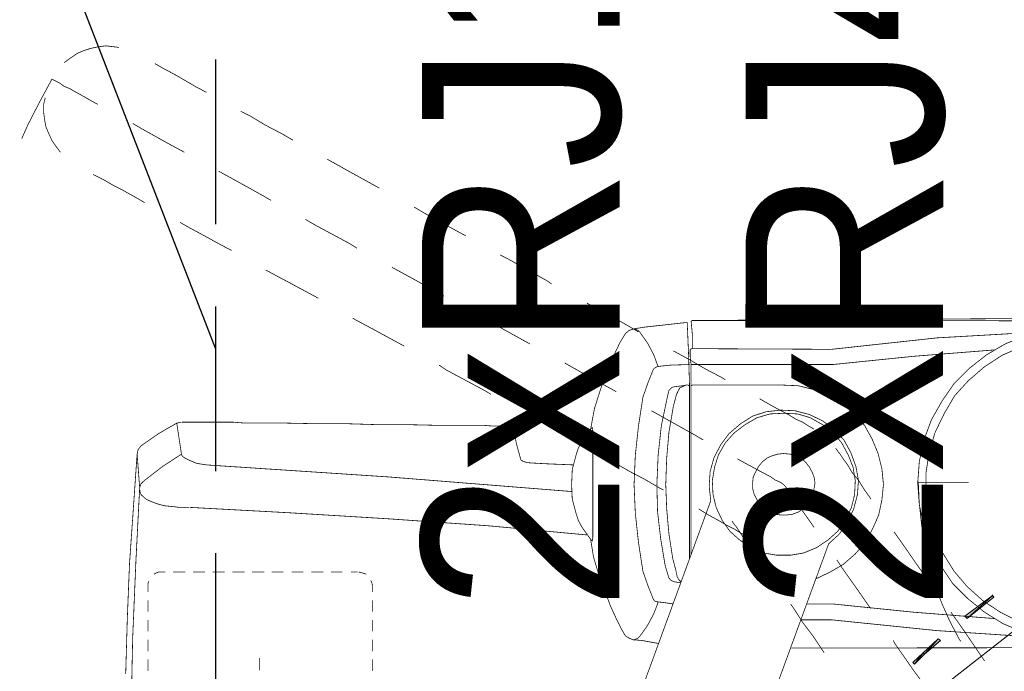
# Model space of a CAD drawing. Header units: centimetres. Extents: x 690840 to 714026, y 27673 to 40762.
# Tile 35 of 162: x 694148 to 694223, y 40149 to 40199. Entities that reach past the tile are written whole.
import ezdxf

# ---------------------------------------------------------------- set-up
doc = ezdxf.new("R2010")
doc.units = ezdxf.units.CM
doc.linetypes.add('DASHED2', pattern=[0.375, 0.25, -0.125])
doc.layers.add('H', color=7, linetype='Continuous')
doc.layers.add('Przekrojowa', color=253, linetype='Continuous', lineweight=25)
doc.layers.add('S3_rozdzielnice', color=1, linetype='Continuous', lineweight=5)
doc.styles.add('ARIELCE', font='arial.ttf', dxfattribs={"width": 0.9})

# ---------------------------------------------------------------- blocks, each defined once
blk = doc.blocks.new('zw$EDF5')
at = {"layer": 'H', "linetype": 'Continuous', "lineweight": 0}
for points in [[(50.008, 129.817), (51.619, 131.861), (51.74, 131.741), (50.176, 129.649)], [(47.289, 126.593), (48.324, 127.796), (48.444, 127.628), (47.411, 126.473), (46.665, 125.727), (46.545, 125.849)]]:
    blk.add_hatch(color=8, dxfattribs=at).paths.add_polyline_path(points)
at = {"layer": 'H', "color": 8, "lineweight": 0}
blk.add_line((58.595, 145.596), (37.404, 118.464), dxfattribs=at)
at = {"layer": 'H', "color": 8, "lineweight": 0, "const_width": 0.0573}
for points in [[(47.746, 116.491), (47.795, 155.362)], [(72.57, 155.362), (72.618, 108.987)], [(72.738, 150.839), (72.858, 150.791), (72.618, 108.987)], [(69.972, 132.487), (70.597, 133.93), (71.055, 135.446), (71.295, 136.984), (71.295, 138.621), (71.055, 140.16)], [(48.541, 135.662), (48.949, 134.099), (49.599, 132.559)], [(48.541, 135.494), (49.07, 127.531)], [(71.752, 135.494), (71.295, 127.531)], [(49.767, 133.762), (50.465, 132.367), (51.331, 131.044)], [(70.02, 131.332), (70.838, 132.727), (71.463, 134.219)], [(49.599, 132.559), (50.465, 131.164)], [(69.107, 131.164), (69.972, 132.487)], [(49.984, 131.91), (50.465, 125.8), (51.09, 119.666)], [(70.382, 131.91), (69.9, 125.8), (69.274, 119.666)], [(50.465, 128.614), (49.31, 129.432), (46.76, 131.164)], [(50.465, 131.164), (51.499, 129.889), (52.654, 128.734), (54.024, 127.821), (55.468, 127.075), (57.031, 126.545), (58.643, 126.209)], [(51.331, 131.044), (52.413, 129.841)], [(68.071, 129.961), (69.107, 131.164)], [(68.986, 130.009), (70.02, 131.332)], [(61.89, 126.209), (63.502, 126.545), (65.065, 127.124), (66.509, 127.941), (67.831, 128.856), (68.986, 130.009)], [(48.252, 129.385), (48.372, 129.263), (49.695, 128.566), (51.09, 127.941)], [(52.413, 129.841), (53.568, 128.856), (54.963, 127.99)], [(60.327, 127.821), (60.327, 128.519), (60.327, 129.263), (60.327, 129.961)], [(65.571, 128.11), (66.918, 128.903), (68.071, 129.961)], [(51.09, 127.941), (52.293, 127.459)], [(54.963, 127.99), (56.405, 127.364)], [(60.327, 127.244), (60.327, 127.821)], [(64.128, 127.411), (65.571, 128.11)], [(49.07, 127.531), (49.887, 119.57)], [(56.405, 127.364), (57.897, 126.955)], [(60.327, 126.136), (60.327, 126.425), (60.327, 126.787), (60.327, 127.244)], [(62.588, 126.955), (64.128, 127.411)], [(71.295, 127.531), (70.429, 119.57)], [(48.083, 124.357), (45.943, 125.849), (44.619, 126.835)], [(55.179, 125.27), (54.097, 126.016), (52.871, 126.882)], [(55.179, 126.665), (55.539, 126.593), (57.151, 126.378), (58.715, 126.209), (60.327, 126.136)], [(57.897, 126.955), (59.461, 126.715), (61.024, 126.715), (62.588, 126.955)], [(58.643, 126.209), (60.278, 126.089), (61.89, 126.209)], [(56.238, 124.526), (55.179, 125.27)], [(48.324, 124.237), (48.083, 124.357)], [(56.574, 124.285), (56.238, 124.526)], [(60.158, 123.491), (59.003, 123.371), (57.849, 123.129), (56.814, 122.673), (55.756, 122.096)], [(61.361, 123.371), (60.158, 123.491)], [(62.516, 123.082), (61.361, 123.371)], [(60.495, 121.591), (59.749, 122.048), (59.052, 122.553)], [(63.622, 122.625), (62.516, 123.082)], [(64.657, 122.048), (63.622, 122.625)], [(52.076, 121.591), (50.753, 122.505)], [(55.756, 122.096), (54.89, 121.35), (54.097, 120.436), (53.52, 119.45), (52.991, 118.343)], [(66.918, 119.33), (66.34, 120.316), (65.523, 121.23), (64.657, 122.048)], [(54.433, 119.955), (53.808, 120.364), (52.076, 121.591)], [(59.412, 121.519), (58.306, 121.23), (57.32, 120.773)], [(58.426, 121.062), (57.44, 120.604)], [(63.333, 120.316), (62.396, 120.821), (61.481, 121.182), (60.447, 121.35), (59.412, 121.302), (58.426, 121.062)], [(62.588, 121.013), (61.53, 121.398), (60.495, 121.591), (59.412, 121.519)], [(61.65, 120.773), (61.072, 121.11), (60.495, 121.591)], [(57.32, 120.773), (56.405, 120.147), (55.661, 119.33)], [(57.44, 120.604), (56.622, 120.027), (55.948, 119.281)], [(62.107, 120.436), (61.65, 120.773)], [(62.467, 120.196), (62.107, 120.436)], [(63.55, 120.484), (62.588, 121.013)], [(64.079, 119.666), (63.333, 120.316)], [(64.368, 119.738), (63.55, 120.484)], [(49.887, 117.262), (49.887, 119.57)], [(51.09, 117.646), (51.09, 119.666)], [(62.925, 119.859), (62.684, 120.027), (62.467, 120.196)], [(65.234, 117.934), (64.705, 118.872), (64.079, 119.666)], [(65.763, 116.78), (65.474, 117.886), (64.994, 118.872), (64.368, 119.738)], [(69.274, 108.89), (69.274, 119.666)], [(70.477, 108.939), (70.429, 119.57)], [(55.661, 119.33), (7.169, 101.603)], [(47.386, 118.993), (48.612, 118.175)], [(55.948, 119.281), (55.372, 118.415), (54.963, 117.429)], [(67.711, 115.867), (67.662, 117.02), (67.375, 118.175), (66.918, 119.33)], [(48.612, 118.175), (49.695, 117.357)], [(57.393, 117.886), (56.911, 118.223)], [(59.412, 118.128), (59.003, 117.934), (58.643, 117.718), (58.306, 117.357), (58.066, 117.02), (57.897, 116.563)], [(60.278, 118.295), (59.869, 118.223), (59.412, 118.128)], [(62.516, 115.914), (62.467, 116.396), (62.347, 116.78), (62.179, 117.189), (61.89, 117.549), (61.53, 117.838), (61.144, 118.055), (60.735, 118.223), (60.278, 118.295)], [(64.368, 118.223), (64.488, 118.006)], [(49.695, 117.357), (50.753, 116.683)], [(54.963, 117.429), (54.795, 116.443), (54.795, 115.408), (54.963, 114.375), (55.372, 113.437)], [(57.969, 117.477), (57.393, 117.886)], [(58.883, 116.78), (58.426, 117.14), (57.969, 117.477)], [(64.488, 118.006), (64.657, 117.718), (64.897, 117.357), (65.114, 116.853), (65.474, 116.274), (65.811, 115.625), (66.22, 114.879), (66.676, 114.086)], [(65.523, 116.973), (65.234, 117.934)], [(50.753, 116.683), (51.09, 116.443)], [(57.897, 116.563), (57.849, 116.154)], [(60.038, 116.034), (59.869, 116.154), (59.581, 116.323), (59.292, 116.563), (58.883, 116.78)], [(65.571, 115.914), (65.523, 116.973)], [(65.811, 115.698), (65.763, 116.78)], [(57.849, 116.154), (57.849, 115.698), (57.897, 115.241), (58.066, 114.832), (58.306, 114.47), (58.643, 114.135), (59.003, 113.893), (59.412, 113.677)], [(59.869, 113.557), (60.278, 113.557), (60.735, 113.604), (61.144, 113.798), (61.53, 114.013), (61.89, 114.302), (62.179, 114.664), (62.347, 115.048), (62.467, 115.458), (62.516, 115.914)], [(60.158, 115.914), (60.038, 116.034)], [(60.158, 115.914), (60.278, 115.745), (60.375, 115.578), (60.495, 115.288), (60.735, 114.952), (60.952, 114.542)], [(65.523, 114.879), (65.571, 115.914)], [(67.711, 115.914), (67.711, 108.987), (67.662, 108.89)], [(65.691, 114.592), (65.811, 115.698)], [(53.52, 114.712), (54.266, 114.182)], [(60.952, 114.542), (61.193, 114.086)], [(64.777, 112.643), (65.354, 113.557), (65.691, 114.592)], [(65.234, 113.893), (65.523, 114.879)], [(54.266, 114.182), (54.963, 113.677), (55.588, 113.269), (56.118, 112.86)], [(59.412, 113.677), (59.869, 113.557)], [(61.193, 114.086), (61.481, 113.557), (61.818, 112.932), (62.107, 112.403)], [(62.396, 110.959), (63.333, 111.488), (64.079, 112.162), (64.705, 112.98), (65.234, 113.893)], [(55.372, 113.437), (55.948, 112.571)], [(57.849, 110.213), (57.44, 110.959), (57.031, 111.657), (56.742, 112.234), (56.454, 112.691), (56.285, 113.1), (56.118, 113.389), (55.998, 113.557)], [(56.118, 112.86), (56.574, 112.571), (56.911, 112.354), (57.2, 112.114), (57.393, 111.994)], [(55.948, 112.571), (56.622, 111.825), (57.44, 111.248)], [(62.179, 110.622), (63.165, 111.128), (64.031, 111.777), (64.777, 112.643)], [(68.121, 111.488), (68.361, 111.079), (68.937, 109.973), (69.611, 108.818), (70.309, 107.543)], [(57.44, 111.248), (58.426, 110.791)], [(58.426, 110.791), (59.412, 110.55), (60.447, 110.502), (61.481, 110.671)], [(60.038, 110.262), (61.144, 110.334), (62.179, 110.622)], [(61.481, 110.671), (62.396, 110.959)], [(8.828, 92.077), (58.932, 110.382), (60.038, 110.262)], [(58.306, 109.468), (57.849, 110.213)], [(63.55, 109.805), (63.959, 109.107), (64.994, 107.255)], [(60.158, 108.77), (54.506, 108.77)], [(54.843, 108.89), (60.158, 108.89)], [(70.429, 108.818), (70.189, 108.818), (69.9, 108.818), (69.227, 108.89), (67.951, 108.89), (65.354, 108.89), (60.158, 108.89)], [(60.158, 108.77), (67.711, 108.77), (70.02, 108.698), (72.329, 108.602), (72.45, 108.602), (72.45, 108.409)], [(67.711, 108.481), (67.591, 108.241), (67.495, 108.024), (67.255, 107.904), (67.013, 107.784), (66.1, 107.543)], [(67.711, 108.65), (67.711, 108.53), (67.662, 108.241), (67.591, 107.664)], [(67.662, 108.77), (67.711, 108.65)], [(69.154, 106.629), (69.227, 107.327), (69.274, 108.77)], [(70.477, 108.939), (70.429, 108.818)], [(70.477, 108.987), (71.535, 108.987), (72.57, 108.89)], [(71.992, 104.61), (72.113, 105.354), (72.45, 108.409)], [(72.57, 108.89), (72.618, 108.987)], [(52.702, 108.121), (52.774, 107.615)], [(52.774, 108.121), (52.942, 107.952)], [(52.774, 107.615), (52.871, 107.375)], [(52.942, 107.952), (53.158, 107.832), (53.64, 107.736), (54.553, 107.495)], [(67.591, 107.664), (67.542, 107.447), (67.302, 107.207), (66.796, 107.086)], [(51.21, 106.749), (51.09, 107.543)], [(52.871, 107.375), (53.063, 107.207)], [(53.063, 107.207), (54.024, 106.918)], [(54.024, 106.918), (56.045, 106.581), (58.137, 106.341), (60.158, 106.292)], [(54.553, 107.495), (56.405, 107.207)], [(56.405, 107.207), (58.306, 107.038)], [(58.306, 107.038), (60.158, 106.966)], [(66.1, 107.543), (64.128, 107.207), (62.179, 107.038), (60.158, 106.966)], [(66.796, 107.086), (64.608, 106.629)], [(64.994, 107.255), (65.763, 105.883)], [(48.372, 104.488), (48.324, 105.139), (48.083, 106.461)], [(51.21, 106.389), (50.344, 106.052), (49.478, 105.595)], [(53.568, 105.234), (52.534, 105.595), (51.499, 106.005), (51.331, 106.1), (51.259, 106.292), (51.21, 106.749)], [(61.193, 104.151), (60.567, 105.354), (59.918, 106.461), (59.749, 106.798)], [(62.396, 106.389), (60.158, 106.292)], [(64.608, 106.629), (62.396, 106.389)], [(68.865, 106.005), (68.986, 106.1)], [(68.986, 106.1), (69.107, 106.292)], [(69.107, 106.292), (69.154, 106.629)], [(70.02, 106.052), (69.107, 106.389)], [(49.478, 105.595), (48.661, 105.017), (48.492, 104.85), (48.372, 104.56)], [(66.796, 105.234), (67.831, 105.595), (68.865, 106.005)], [(70.886, 105.595), (70.02, 106.052)], [(71.992, 104.56), (71.872, 104.85), (71.704, 105.017), (70.886, 105.595)], [(57.969, 104.657), (55.756, 104.897), (53.568, 105.234)], [(60.206, 104.56), (57.969, 104.657)], [(60.158, 104.56), (62.396, 104.657)], [(62.396, 104.657), (64.608, 104.897), (66.796, 105.234)], [(70.958, 103.502), (71.632, 103.911), (71.872, 104.2), (71.992, 104.61)], [(71.752, 104.897), (72.45, 103.695)], [(49.815, 103.285), (49.238, 103.575), (48.661, 103.911), (48.492, 104.2), (48.372, 104.488)], [(61.938, 102.878), (61.193, 104.151)], [(55.998, 101.266), (54.673, 101.481), (53.448, 101.843), (50.97, 102.756), (49.815, 103.285)], [(64.368, 101.266), (65.931, 101.554), (67.375, 102.012), (68.865, 102.541), (70.26, 103.165), (70.958, 103.502)], [(67.206, 103.213), (67.302, 103.045)], [(72.45, 103.695), (73.941, 100.977)], [(67.302, 103.045), (68.577, 100.737)], [(56.118, 101.434), (55.876, 101.386), (55.998, 101.266)], [(57.969, 100.159), (57.44, 100.328), (56.911, 100.615), (55.998, 101.266)], [(60.158, 101.434), (56.118, 101.434)], [(58.426, 70.838), (58.017, 78.39), (57.56, 85.895), (57.031, 93.472), (56.334, 100.977)], [(60.158, 101.434), (64.248, 101.434)], [(62.396, 100.159), (62.925, 100.328), (63.454, 100.615), (64.368, 101.266)], [(64.248, 101.434), (64.488, 101.386), (64.368, 101.266)], [(59.052, 99.871), (57.969, 100.159)], [(61.313, 99.871), (62.396, 100.159)], [(64.079, 99.005), (63.382, 100.231)], [(68.577, 100.737), (69.394, 99.293)], [(60.158, 99.822), (59.052, 99.871)], [(61.65, 72.112), (60.735, 85.967), (59.629, 99.822)], [(60.158, 99.822), (61.313, 99.871)], [(61.65, 99.991), (61.722, 98.211), (61.77, 97.273), (61.818, 96.479), (61.89, 96.238), (61.938, 96.118), (62.01, 95.998), (62.107, 95.95), (63.333, 95.613)], [(65.571, 96.286), (64.079, 99.005)], [(75.385, 98.307), (75.625, 97.97)], [(75.625, 97.97), (77.309, 94.963)], [(70.838, 96.647), (71.295, 95.829), (72.69, 93.303), (73.027, 92.727)], [(63.333, 95.613), (64.488, 95.42), (64.608, 95.42)], [(64.608, 95.42), (64.608, 95.132), (64.608, 94.795)], [(77.309, 94.963), (77.597, 94.386)], [(64.608, 94.795), (64.608, 94.338)], [(64.608, 94.338), (64.608, 93.76)], [(64.608, 93.76), (64.657, 93.111)], [(68.865, 90.297), (67.255, 93.303), (67.013, 93.688)], [(64.657, 93.111), (64.657, 92.317), (64.657, 91.499)], [(64.657, 91.499), (64.657, 90.586)], [(79.041, 91.788), (80.58, 88.974), (81.229, 87.868)], [(64.657, 90.586), (64.657, 89.6), (64.705, 87.459), (64.705, 85.15), (64.777, 82.84), (64.777, 80.484), (64.825, 78.174), (64.825, 76.034), (64.825, 75.047)], [(69.227, 89.767), (68.865, 90.297)], [(74.47, 90.129), (75.577, 88.157), (76.658, 86.184)], [(72.209, 84.284), (70.669, 87.122)], [(82.672, 85.222), (83.827, 83.129), (84.861, 81.277)], [(46.88, 84.693), (46.014, 84.693)], [(48.372, 84.693), (47.506, 84.693)], [(49.887, 84.693), (49.021, 84.693)], [(51.379, 84.693), (51.042, 84.693), (50.513, 84.693)], [(52.534, 84.693), (52.365, 84.693), (52.197, 84.693), (52.005, 84.693)], [(52.871, 84.572), (52.774, 84.644), (52.534, 84.693)], [(53.52, 83.658), (53.4, 84.115), (53.351, 84.235)], [(72.787, 83.201), (72.209, 84.284)], [(53.52, 83.081), (53.52, 83.201), (53.52, 83.49), (53.52, 83.586)], [(78.103, 83.538), (78.463, 82.961), (79.834, 80.411), (80.291, 79.618)], [(53.52, 81.565), (53.52, 81.926), (53.52, 82.431)], [(53.52, 80.074), (53.52, 80.771), (53.52, 80.988)], [(76.443, 76.611), (75.456, 78.463), (74.302, 80.604)], [(53.52, 78.583), (53.52, 79.449)], [(86.305, 78.679), (86.834, 77.766)], [(53.52, 77.068), (53.52, 77.934)], [(86.834, 77.766), (87.459, 76.563)], [(81.734, 77.02), (82.552, 75.576)], [(53.52, 75.576), (53.52, 76.491)], [(87.459, 76.563), (88.157, 75.408)], [(46.64, 76.154), (46.351, 76.154), (46.063, 76.154)], [(47.001, 76.154), (46.809, 76.154), (46.64, 76.154)], [(82.552, 75.576), (83.827, 73.267), (83.947, 73.027)], [(53.52, 74.061), (53.52, 74.759), (53.52, 74.999)], [(64.825, 75.047), (64.897, 74.133)], [(88.157, 75.408), (88.494, 74.71)], [(64.897, 74.133), (64.897, 73.315), (64.897, 72.521), (64.897, 71.872), (64.897, 71.295), (64.897, 70.838), (64.897, 70.502), (64.897, 70.26)], [(78.39, 73.147), (77.934, 74.013)], [(53.52, 72.57), (53.52, 73.267), (53.52, 73.484)], [(79.089, 71.872), (78.39, 73.147)], [(53.52, 71.872), (53.52, 71.992)], [(53.52, 71.078), (53.52, 71.872)], [(61.77, 71.367), (61.65, 72.112)], [(79.714, 70.717), (79.089, 71.872)], [(89.937, 72.112), (90.393, 71.246)], [(62.227, 70.38), (62.01, 70.789), (61.77, 71.367)], [(90.393, 71.246), (90.875, 70.429), (91.332, 69.636), (91.668, 68.985), (92.03, 68.361), (92.125, 68.191)], [(53.52, 69.563), (53.52, 70.092), (53.52, 70.502)], [(58.426, 70.02), (58.426, 70.308), (58.426, 70.502), (58.426, 70.597), (58.426, 70.789)], [(62.467, 70.212), (62.347, 70.26), (62.227, 70.38)], [(80.074, 70.092), (79.714, 70.717)], [(85.39, 70.429), (86.136, 69.057)], [(58.474, 69.683), (58.426, 70.02)], [(58.595, 68.77), (58.546, 68.937), (58.474, 69.683)], [(60.447, 67.375), (61.53, 68.77), (62.467, 70.212)], [(62.467, 70.212), (64.825, 69.851)], [(62.804, 66.916), (63.093, 67.133), (64.031, 68.481), (64.825, 69.851)], [(64.825, 69.851), (64.897, 70.212)], [(53.351, 68.119), (53.448, 68.288), (53.52, 68.481), (53.52, 68.697), (53.52, 68.985)], [(58.643, 68.528), (58.595, 68.77)], [(86.136, 69.057), (87.171, 67.206), (87.579, 66.509)], [(59.124, 67.422), (59.003, 67.615), (58.835, 67.999), (58.643, 68.528)], [(46.014, 67.662), (46.88, 67.662)], [(47.506, 67.662), (47.746, 67.662), (48.372, 67.662)], [(49.021, 67.662), (49.19, 67.662)], [(49.19, 67.662), (49.887, 67.662)], [(50.513, 67.662), (50.97, 67.662), (51.379, 67.662)], [(52.005, 67.662), (52.125, 67.662), (52.365, 67.662), (52.485, 67.662), (52.582, 67.662)], [(52.582, 67.662), (52.822, 67.71)], [(59.22, 67.326), (59.124, 67.422)], [(59.412, 67.133), (59.22, 67.326)], [(60.206, 67.133), (60.447, 67.375)], [(82.023, 66.629), (81.566, 67.422)], [(42.887, 66.387), (48.541, 66.509), (54.266, 66.749)], [(54.144, 66.267), (58.306, 66.556), (62.467, 66.844)], [(54.266, 66.749), (59.918, 67.038)], [(59.509, 67.086), (59.412, 67.133)], [(59.798, 67.038), (59.509, 67.086)], [(59.918, 67.038), (59.798, 67.038)], [(59.918, 67.038), (60.206, 67.133)], [(62.467, 66.844), (59.918, 67.038)], [(62.467, 66.844), (62.804, 66.916)], [(82.505, 65.763), (82.023, 66.629)], [(45.774, 65.978), (49.984, 66.1), (54.144, 66.267)], [(83.586, 63.742), (83.298, 64.319), (82.889, 65.017), (82.505, 65.763)], [(93.4, 65.065), (93.472, 64.488), (93.4, 63.911), (93.28, 63.333), (93.111, 62.804), (92.896, 62.299)], [(93.352, 65.474), (93.4, 65.065)], [(83.707, 63.502), (83.586, 63.742)], [(89.023, 63.862), (89.311, 63.333), (89.647, 62.756), (89.937, 62.227), (90.226, 61.721), (90.393, 61.313), (90.635, 60.976)], [(92.896, 62.299), (92.534, 61.77), (92.197, 61.313)], [(85.776, 60.735), (85.39, 61.024)], [(86.256, 60.398), (85.776, 60.735)], [(90.635, 60.976), (90.755, 60.735), (90.875, 60.495), (90.922, 60.398)], [(87.339, 59.917), (86.762, 60.158), (86.256, 60.398)], [(87.868, 59.821), (87.339, 59.917)], [(89.023, 59.749), (88.445, 59.749), (87.868, 59.821)], [(89.527, 59.869), (89.023, 59.749)], [(89.24, 59.46), (90.972, 60.398)], [(86.425, 58.089), (87.459, 58.546), (89.24, 59.46)]]:
    blk.add_lwpolyline(points, dxfattribs=at)
at = {"layer": 'H', "color": 8, "lineweight": 0}
for points in [[(49.984, 129.841), (51.716, 131.741), (51.619, 131.861), (49.984, 129.841)], [(50.176, 129.672), (49.984, 129.841), (51.716, 131.741), (50.176, 129.672)], [(51.619, 131.861), (51.788, 131.741)], [(47.289, 126.593), (48.444, 127.653), (48.324, 127.821), (47.289, 126.593)], [(47.386, 126.498), (47.289, 126.593), (48.444, 127.653), (47.386, 126.498)], [(46.52, 125.849), (47.386, 126.498), (47.289, 126.593), (46.52, 125.849)], [(46.64, 125.727), (46.52, 125.849), (47.386, 126.498), (46.64, 125.727)]]:
    blk.add_lwpolyline(points, dxfattribs=at)

msp = doc.modelspace()

# ---------------------------------------------------------------- linework, layer by layer
at = {"layer": 'S3_rozdzielnice', "color": 7, "lineweight": -3, "ltscale": 1.6}
msp.add_line((694112.982, 40301.993), (694162.714, 40173.676), dxfattribs=at)
at = {"layer": 'S3_rozdzielnice', "color": 1, "linetype": 'DASHED2', "lineweight": -3, "ltscale": 50}
msp.add_line((694162.714, 40233.137), (694162.714, 40114.216), dxfattribs=at)

# ---------------------------------------------------------------- block references
at = {"layer": 'Przekrojowa', "color": 8, "ltscale": 1.6, "xscale": -1, "rotation": 270}
msp.add_blockref('zw$EDF5', (694089.916, 40103.199), dxfattribs=at)

# ---------------------------------------------------------------- texts
at = {"layer": 'S3_rozdzielnice', "char_height": 15, "width": 1448.12594, "attachment_point": 1, "rotation": 89.98101, "style": 'ARIELCE'}
for s, insert in [('{\\fArial|b0|i0|c238|p34;\\C7;2xRJ45}', (694202.927, 40153.803)), ('{\\fArial|b0|i0|c238|p34;\\C7;2xRJ11}', (694178.365, 40153.803))]:
    msp.add_mtext(s, dxfattribs=dict(at, insert=insert))

doc.saveas('drawing.dxf')
